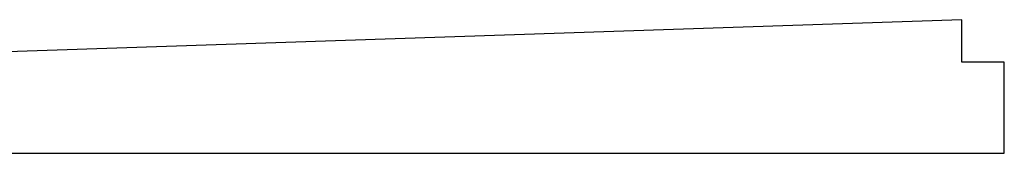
# Model space of a CAD drawing. Header units: inches. Extents: x -360 to 360, y -12 to 172.
# Tile 15 of 15: x 186 to 360, y -12 to 12. Entities that reach past the tile are written whole.
import ezdxf

# ---------------------------------------------------------------- set-up
doc = ezdxf.new("R2010")
doc.units = ezdxf.units.IN
doc.header["$LTSCALE"] = 15
doc.header["$MEASUREMENT"] = 0
doc.layers.get('0').update_dxf_attribs({"lineweight": 25})

msp = doc.modelspace()

# ---------------------------------------------------------------- linework, layer by layer
for p, q in [((352.4876, 11.811), (45.1648, 1.4764)), ((352.5, 11.811), (352.4876, 11.811)), ((352.5, 4.311), (352.5, 11.811)), ((360, 4.311), (352.5, 4.311)), ((360, -11.811), (360, 4.311)), ((36.0236, -11.811), (360, -11.811))]:
    msp.add_line(p, q)

doc.saveas('drawing.dxf')
